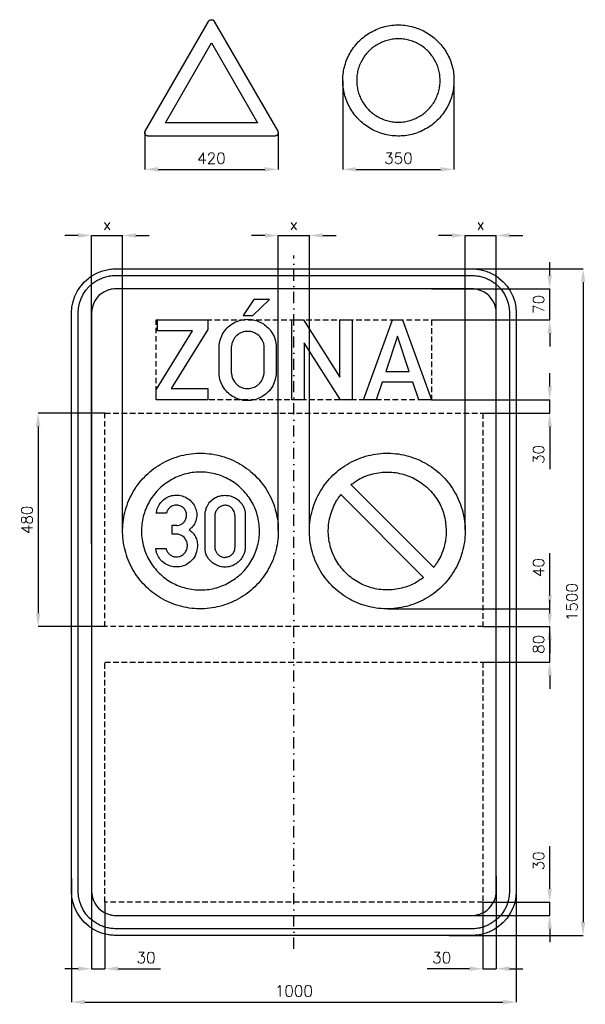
# Model space of a CAD drawing. Header units: millimetres. Extents: x -616 to 655, y -905 to 1311.
import ezdxf

# ---------------------------------------------------------------- set-up
doc = ezdxf.new("R2010")
doc.units = ezdxf.units.MM
doc.header["$LTSCALE"] = 5
doc.linetypes.add('ČERCHOVANÁX2', pattern=[2, 1, -0.5, 0, -0.5])
doc.linetypes.add('ČÁRKOVANÁX2', pattern=[1.5, 1, -0.5])
doc.layers.add('Kóty', color=2, linetype='Continuous')
doc.layers.add('Značka', color=7, linetype='Continuous')
doc.styles.get("Standard").update_dxf_attribs({"font": 'romand.shx', "height": 25})
doc.dimstyles.get("Standard").update_dxf_attribs({"dimtxt": 25, "dimasz": 30, "dimexe": 0.18, "dimexo": 0.0625, "dimgap": 12.5, "dimtad": 1, "dimdec": 0, "dimzin": 0, "dimdsep": 46, "dimtxsty": 'Standard', "dimcen": 0.09, "dimadec": 0, "dimazin": 0, "dimtfac": 1, "dimtdec": 0, "dimtofl": 0, "dimtmove": 0, "dimatfit": 3, "dimfxl": 1, "dimtolj": 1, "dimtzin": 0, "dimarcsym": 0})

# ---------------------------------------------------------------- blocks, each defined once
blk = doc.blocks.new('*D0')
at = {"layer": 'Defpoints', "color": 0, "transparency": 16777216}
for p in [(360, 1175), (110, 1173.1), (360, 973.8)]:
    blk.add_point(p, dxfattribs=at)
at = {"layer": 'Kóty', "color": 0, "lineweight": -2, "transparency": 16777216}
for p, q in [((360, 1175), (360, 973.6)), ((110, 1173), (110, 973.6)), ((140, 973.8), (330, 973.8))]:
    blk.add_line(p, q, dxfattribs=at)
at = {"layer": 'Kóty', "color": 0, "transparency": 16777216}
for points in [[(140, 978.8), (140, 968.8), (110, 973.8)], [(330, 978.8), (330, 968.8), (360, 973.8)]]:
    blk.add_solid(points, dxfattribs=at)
at = {"layer": 'Kóty', "color": 0, "transparency": 16777216, "insert": (235, 998.8), "char_height": 25, "attachment_point": 5}
blk.add_mtext('\\A1;350', dxfattribs=at)
blk = doc.blocks.new('*D1')
at = {"layer": 'Defpoints', "color": 0, "transparency": 16777216}
for p in [(-335.3, 1056.2), (-35.3, 1056.1), (-35.3, 973.8)]:
    blk.add_point(p, dxfattribs=at)
at = {"layer": 'Kóty', "color": 0, "lineweight": -2, "transparency": 16777216}
for p, q in [((-335.3, 1056.1), (-335.3, 973.6)), ((-35.3, 1056.1), (-35.3, 973.6)), ((-305.3, 973.8), (-65.3, 973.8))]:
    blk.add_line(p, q, dxfattribs=at)
at = {"layer": 'Kóty', "color": 0, "transparency": 16777216}
for points in [[(-305.3, 978.8), (-305.3, 968.8), (-335.3, 973.8)], [(-65.3, 978.8), (-65.3, 968.8), (-35.3, 973.8)]]:
    blk.add_solid(points, dxfattribs=at)
at = {"layer": 'Kóty', "color": 0, "transparency": 16777216, "insert": (-185.3, 998.8), "char_height": 25, "attachment_point": 5}
blk.add_mtext('\\A1;420', dxfattribs=at)
blk = doc.blocks.new('*D2')
at = {"layer": 'Defpoints', "color": 0, "transparency": 16777216}
for p in [(-455, 825), (-385, 159), (-455, 130.9)]:
    blk.add_point(p, dxfattribs=at)
at = {"layer": 'Kóty', "color": 0, "lineweight": -2, "transparency": 16777216}
for p, q in [((-485, 825), (-515, 825)), ((-455, 130.9), (-455, 825.2)), ((-385, 159.1), (-385, 825.2)), ((-355, 825), (-325, 825))]:
    blk.add_line(p, q, dxfattribs=at)
at = {"layer": 'Kóty', "color": 0, "transparency": 16777216}
for points in [[(-485, 830), (-485, 820), (-455, 825)], [(-355, 830), (-355, 820), (-385, 825)]]:
    blk.add_solid(points, dxfattribs=at)
at = {"layer": 'Kóty', "color": 0, "transparency": 16777216, "insert": (-420, 850), "char_height": 25, "attachment_point": 5}
blk.add_mtext('\\A1;x', dxfattribs=at)
blk = doc.blocks.new('*D3')
at = {"layer": 'Defpoints', "color": 0, "transparency": 16777216}
for p in [(35, 825), (-35, 161.7), (35, 162.3)]:
    blk.add_point(p, dxfattribs=at)
at = {"layer": 'Kóty', "color": 0, "lineweight": -2, "transparency": 16777216}
for p, q in [((-65, 825), (-95, 825)), ((-35, 161.8), (-35, 825.2)), ((35, 162.4), (35, 825.2)), ((65, 825), (95, 825))]:
    blk.add_line(p, q, dxfattribs=at)
at = {"layer": 'Kóty', "color": 0, "transparency": 16777216}
for points in [[(-65, 830), (-65, 820), (-35, 825)], [(65, 830), (65, 820), (35, 825)]]:
    blk.add_solid(points, dxfattribs=at)
at = {"layer": 'Kóty', "color": 0, "transparency": 16777216, "insert": (0, 850), "char_height": 25, "attachment_point": 5}
blk.add_mtext('\\A1;x', dxfattribs=at)
blk = doc.blocks.new('*D4')
at = {"layer": 'Defpoints', "color": 0, "transparency": 16777216}
for p in [(385, 825), (385, 162.3), (455, 137.6)]:
    blk.add_point(p, dxfattribs=at)
at = {"layer": 'Kóty', "color": 0, "lineweight": -2, "transparency": 16777216}
for p, q in [((355, 825), (325, 825)), ((385, 162.3), (385, 825.2)), ((455, 137.6), (455, 825.2)), ((485, 825), (515, 825))]:
    blk.add_line(p, q, dxfattribs=at)
at = {"layer": 'Kóty', "color": 0, "transparency": 16777216}
for points in [[(355, 830), (355, 820), (385, 825)], [(485, 830), (485, 820), (455, 825)]]:
    blk.add_solid(points, dxfattribs=at)
at = {"layer": 'Kóty', "color": 0, "transparency": 16777216, "insert": (420, 850), "char_height": 25, "attachment_point": 5}
blk.add_mtext('\\A1;x', dxfattribs=at)
blk = doc.blocks.new('*D5')
at = {"layer": 'Defpoints', "color": 0, "transparency": 16777216}
for p in [(348.9, 750), (348.9, -750), (650.2, -750)]:
    blk.add_point(p, dxfattribs=at)
at = {"layer": 'Kóty', "color": 0, "lineweight": -2, "transparency": 16777216}
for p, q in [((349, 750), (650.4, 750)), ((650.2, 720), (650.2, -720)), ((349, -750), (650.4, -750))]:
    blk.add_line(p, q, dxfattribs=at)
at = {"layer": 'Kóty', "color": 0, "transparency": 16777216}
for points in [[(645.2, 720), (655.2, 720), (650.2, 750)], [(645.2, -720), (655.2, -720), (650.2, -750)]]:
    blk.add_solid(points, dxfattribs=at)
at = {"layer": 'Kóty', "color": 0, "transparency": 16777216, "insert": (625.2, 0), "char_height": 25, "attachment_point": 5, "rotation": 90}
blk.add_mtext('\\A1;1500', dxfattribs=at)
blk = doc.blocks.new('*D6')
at = {"layer": 'Defpoints', "color": 0, "transparency": 16777216}
for p in [(309.6, 455), (425, 425), (575.2, 425)]:
    blk.add_point(p, dxfattribs=at)
at = {"layer": 'Kóty', "color": 0, "lineweight": -2, "transparency": 16777216}
for p, q in [((575.2, 485), (575.2, 515)), ((309.7, 455), (575.4, 455)), ((425.1, 425), (575.4, 425)), ((575.2, 395), (575.2, 299.5))]:
    blk.add_line(p, q, dxfattribs=at)
at = {"layer": 'Kóty', "color": 0, "transparency": 16777216}
for points in [[(570.2, 485), (580.2, 485), (575.2, 455)], [(570.2, 395), (580.2, 395), (575.2, 425)]]:
    blk.add_solid(points, dxfattribs=at)
at = {"layer": 'Kóty', "color": 0, "transparency": 16777216, "insert": (550.2, 332.3), "char_height": 25, "attachment_point": 5, "rotation": 90}
blk.add_mtext('\\A1;30', dxfattribs=at)
blk = doc.blocks.new('*D7')
at = {"layer": 'Defpoints', "color": 0, "transparency": 16777216}
for p in [(-425.002, 425), (-575, -55), (-425.002, -55)]:
    blk.add_point(p, dxfattribs=at)
at = {"layer": 'Kóty', "color": 0, "lineweight": -2, "transparency": 16777216}
for p, q in [((-425.0645, 425), (-575.18, 425)), ((-575, 395), (-575, -25)), ((-425.0645, -55), (-575.18, -55))]:
    blk.add_line(p, q, dxfattribs=at)
at = {"layer": 'Kóty', "color": 0, "transparency": 16777216}
for points in [[(-580, 395), (-570, 395), (-575, 425)], [(-580, -25), (-570, -25), (-575, -55)]]:
    blk.add_solid(points, dxfattribs=at)
at = {"layer": 'Kóty', "color": 0, "transparency": 16777216, "insert": (-600, 185), "char_height": 25, "attachment_point": 5, "rotation": 90}
blk.add_mtext('\\A1;480', dxfattribs=at)
blk = doc.blocks.new('*D8')
at = {"layer": 'Defpoints', "color": 0, "transparency": 16777216}
for p in [(424.998, -55), (575.18, -55), (424.998, -135)]:
    blk.add_point(p, dxfattribs=at)
at = {"layer": 'Kóty', "color": 0, "lineweight": -2, "transparency": 16777216}
for p, q in [((575.18, -25), (575.18, 5)), ((425.0605, -55), (575.36, -55)), ((425.0605, -135), (575.36, -135)), ((575.18, -165), (575.18, -195))]:
    blk.add_line(p, q, dxfattribs=at)
at = {"layer": 'Kóty', "color": 0, "transparency": 16777216}
for points in [[(570.18, -25), (580.18, -25), (575.18, -55)], [(570.18, -165), (580.18, -165), (575.18, -135)]]:
    blk.add_solid(points, dxfattribs=at)
at = {"layer": 'Kóty', "color": 0, "transparency": 16777216, "insert": (550.18, -95), "char_height": 25, "attachment_point": 5, "rotation": 90}
blk.add_mtext('\\A1;80', dxfattribs=at)
blk = doc.blocks.new('*D9')
at = {"layer": 'Defpoints', "color": 0, "transparency": 16777216}
for p in [(425, -675), (575.2, -675), (392.2, -705)]:
    blk.add_point(p, dxfattribs=at)
at = {"layer": 'Kóty', "color": 0, "lineweight": -2, "transparency": 16777216}
for p, q in [((575.2, -645), (575.2, -549.5)), ((425.1, -675), (575.4, -675)), ((392.2, -705), (575.4, -705)), ((575.2, -735), (575.2, -765))]:
    blk.add_line(p, q, dxfattribs=at)
at = {"layer": 'Kóty', "color": 0, "transparency": 16777216}
for points in [[(570.2, -645), (580.2, -645), (575.2, -675)], [(570.2, -735), (580.2, -735), (575.2, -705)]]:
    blk.add_solid(points, dxfattribs=at)
at = {"layer": 'Kóty', "color": 0, "transparency": 16777216, "insert": (550.2, -582.3), "char_height": 25, "attachment_point": 5, "rotation": 90}
blk.add_mtext('\\A1;30', dxfattribs=at)
blk = doc.blocks.new('*D10')
at = {"layer": 'Defpoints', "color": 0, "transparency": 16777216}
for p in [(309.63, 705), (575.18, 705), (309.63, 635)]:
    blk.add_point(p, dxfattribs=at)
at = {"layer": 'Kóty', "color": 0, "lineweight": -2, "transparency": 16777216}
for p, q in [((575.18, 735), (575.18, 765)), ((309.6925, 705), (575.36, 705)), ((309.6925, 635), (575.36, 635)), ((575.18, 605), (575.18, 575))]:
    blk.add_line(p, q, dxfattribs=at)
at = {"layer": 'Kóty', "color": 0, "transparency": 16777216}
for points in [[(570.18, 735), (580.18, 735), (575.18, 705)], [(570.18, 605), (580.18, 605), (575.18, 635)]]:
    blk.add_solid(points, dxfattribs=at)
at = {"layer": 'Kóty', "color": 0, "transparency": 16777216, "insert": (550.18, 670), "char_height": 25, "attachment_point": 5, "rotation": 90}
blk.add_mtext('\\A1;70', dxfattribs=at)
blk = doc.blocks.new('*D11')
at = {"layer": 'Defpoints', "color": 0, "transparency": 16777216}
for p in [(210.1, -15), (575.2, -15), (425.1, -55)]:
    blk.add_point(p, dxfattribs=at)
at = {"layer": 'Kóty', "color": 0, "lineweight": -2, "transparency": 16777216}
for p, q in [((575.2, 15), (575.2, 110.4)), ((210.2, -15), (575.4, -15)), ((425.1, -55), (575.4, -55)), ((575.2, -85), (575.2, -115))]:
    blk.add_line(p, q, dxfattribs=at)
at = {"layer": 'Kóty', "color": 0, "transparency": 16777216}
for points in [[(570.2, 15), (580.2, 15), (575.2, -15)], [(570.2, -85), (580.2, -85), (575.2, -55)]]:
    blk.add_solid(points, dxfattribs=at)
at = {"layer": 'Kóty', "color": 0, "transparency": 16777216, "insert": (550.2, 77.7), "char_height": 25, "attachment_point": 5, "rotation": 90}
blk.add_mtext('\\A1;40', dxfattribs=at)
blk = doc.blocks.new('*D12')
at = {"layer": 'Defpoints', "color": 0, "transparency": 16777216}
for p in [(-455, -631.7), (-425, -675), (-425, -825)]:
    blk.add_point(p, dxfattribs=at)
at = {"layer": 'Kóty', "color": 0, "lineweight": -2, "transparency": 16777216}
for p, q in [((-455, -631.7), (-455, -825.2)), ((-425, -675.1), (-425, -825.2)), ((-485, -825), (-515, -825)), ((-395, -825), (-299.5, -825))]:
    blk.add_line(p, q, dxfattribs=at)
at = {"layer": 'Kóty', "color": 0, "transparency": 16777216}
for points in [[(-485, -820), (-485, -830), (-455, -825)], [(-395, -820), (-395, -830), (-425, -825)]]:
    blk.add_solid(points, dxfattribs=at)
at = {"layer": 'Kóty', "color": 0, "transparency": 16777216, "insert": (-332.3, -800), "char_height": 25, "attachment_point": 5}
blk.add_mtext('\\A1;30', dxfattribs=at)
blk = doc.blocks.new('*D13')
at = {"layer": 'Defpoints', "color": 0, "transparency": 16777216}
for p in [(455, -616.5), (425, -675), (425, -825)]:
    blk.add_point(p, dxfattribs=at)
at = {"layer": 'Kóty', "color": 0, "lineweight": -2, "transparency": 16777216}
for p, q in [((455, -616.5), (455, -825.2)), ((425, -675.1), (425, -825.2)), ((395, -825), (299.5, -825)), ((485, -825), (515, -825))]:
    blk.add_line(p, q, dxfattribs=at)
at = {"layer": 'Kóty', "color": 0, "transparency": 16777216}
for points in [[(395, -820), (395, -830), (425, -825)], [(485, -820), (485, -830), (455, -825)]]:
    blk.add_solid(points, dxfattribs=at)
at = {"layer": 'Kóty', "color": 0, "transparency": 16777216, "insert": (332.3, -800), "char_height": 25, "attachment_point": 5}
blk.add_mtext('\\A1;30', dxfattribs=at)
blk = doc.blocks.new('*D14')
at = {"layer": 'Defpoints', "color": 0, "transparency": 16777216}
for p in [(-500, -622), (500, -622), (500, -900)]:
    blk.add_point(p, dxfattribs=at)
at = {"layer": 'Kóty', "color": 0, "lineweight": -2, "transparency": 16777216}
for p, q in [((-500, -622.1), (-500, -900.2)), ((500, -622.1), (500, -900.2)), ((-470, -900), (470, -900))]:
    blk.add_line(p, q, dxfattribs=at)
at = {"layer": 'Kóty', "color": 0, "transparency": 16777216}
for points in [[(-470, -895), (-470, -905), (-500, -900)], [(470, -895), (470, -905), (500, -900)]]:
    blk.add_solid(points, dxfattribs=at)
at = {"layer": 'Kóty', "color": 0, "transparency": 16777216, "insert": (0, -875), "char_height": 25, "attachment_point": 5}
blk.add_mtext('\\A1;1000', dxfattribs=at)

msp = doc.modelspace()

# ---------------------------------------------------------------- linework, layer by layer
at = {"layer": 'Kóty'}
for points in [[(-455, 825), (-384.3, 825)], [(-35, 825), (35.6, 825)], [(385.1, 825), (455, 825)], [(575.2, 635), (575.2, 705)], [(575.2, 425), (575.2, 455)], [(575.2, -135), (575.2, -55)], [(575.2, -705), (575.2, -675)], [(-455, -825), (-425, -825)], [(425, -825), (455, -825)]]:
    msp.add_lwpolyline(points, dxfattribs=at)
at = {"layer": 'Značka', "color": 1}
for points in [[(-42.8, 1048.8), (-327.9, 1048.8), (-328.2, 1048.8), (-328.6, 1048.8, -0.055813), (-330.2, 1049.1, -0.055956), (-331.6, 1049.8, -0.069573), (-333.2, 1050.9, -0.06979), (-334.3, 1052.5, -0.069473), (-335.1, 1054.3, -0.06778), (-335.3, 1056.2, -0.055922), (-335.2, 1057.8, -0.060906), (-334.7, 1059.3), (-334.5, 1059.6), (-334.3, 1060), (-191.8, 1306.8), (-191.6, 1307.2), (-191.4, 1307.5, -0.055828), (-190.4, 1308.7, -0.056007), (-189.1, 1309.6, -0.069592), (-187.3, 1310.3, -0.069755), (-185.3, 1310.6, -0.069442), (-183.4, 1310.3, -0.067764), (-181.6, 1309.6, -0.056022), (-180.3, 1308.7, -0.061146), (-179.3, 1307.5), (-179.1, 1307.2), (-178.9, 1306.8), (-36.3, 1060), (-36.2, 1059.6), (-36, 1059.3, -0.055634), (-35.5, 1057.8), (-35.3, 1056.2, -0.0696), (-35.6, 1054.3, -0.069839), (-36.3, 1052.5, -0.069564), (-37.5, 1050.9, -0.067726), (-39.1, 1049.8, -0.055903), (-40.5, 1049.1, -0.061107), (-42, 1048.8), (-42.4, 1048.8), (-42.8, 1048.8)], [(360, 1173.8), (360, 1172.9), (360, 1172.1, -0.032165), (358.7, 1155.8, -0.035724), (355.3, 1139.8, -0.036665), (349.9, 1124.4, -0.034753), (342.4, 1109.9, -0.034037), (333.2, 1096.3, -0.034452), (322.2, 1084.2, -0.034561), (309.8, 1073.6, -0.034425), (296.1, 1064.7, -0.034389), (281.3, 1057.6, -0.034418), (265.8, 1052.6, -0.034423), (249.7, 1049.6, -0.034416), (233.4, 1048.8, -0.034416), (217, 1050, -0.034417), (201.1, 1053.5, -0.034417), (185.6, 1058.9, -0.034417), (171.1, 1066.3, -0.034417), (157.6, 1075.6, -0.034417), (145.5, 1086.5, -0.034416), (134.8, 1098.9, -0.034417), (125.9, 1112.7, -0.034417), (118.8, 1127.4, -0.034417), (113.8, 1143, -0.034416), (110.8, 1159.1, -0.034417), (110, 1175.4, -0.034417), (111.2, 1191.7, -0.034418), (114.7, 1207.7, -0.034417), (120.1, 1223.1, -0.034418), (127.6, 1237.7, -0.034416), (136.8, 1251.2, -0.034415), (147.8, 1263.3, -0.034418), (160.2, 1274, -0.034416), (173.9, 1282.8, -0.034417), (188.7, 1289.9, -0.034417), (204.2, 1294.9, -0.034416), (220.3, 1298, -0.034417), (236.6, 1298.8, -0.034417), (252.9, 1297.5, -0.034416), (268.9, 1294.1, -0.034415), (284.4, 1288.7, -0.034418), (298.9, 1281.2, -0.034419), (312.4, 1272, -0.034403), (324.5, 1261, -0.034415), (335.2, 1248.6, -0.03449), (344.1, 1234.8, -0.034418), (351.1, 1220.1, -0.034075), (356.1, 1204.5, -0.03279), (359.1, 1189.3, -0.034265), (360, 1173.8)], [(328.7, 1173.8), (328.7, 1174.4), (328.7, 1175, 0.032167), (327.8, 1187.2, 0.035726), (325.2, 1199.2, 0.036665), (321.2, 1210.8, 0.034752), (315.6, 1221.7, 0.03404), (308.6, 1231.8, 0.034452), (300.4, 1240.9, 0.034558), (291.1, 1248.9, 0.034426), (280.8, 1255.6, 0.034389), (269.7, 1260.9, 0.034417), (258.1, 1264.6, 0.034425), (246, 1266.9, 0.034418), (233.8, 1267.5, 0.034418), (221.5, 1266.6, 0.034414), (209.5, 1264, 0.034417), (198, 1259.9, 0.034415), (187.1, 1254.3, 0.034419), (176.9, 1247.4, 0.034418), (167.8, 1239.2, 0.034417), (159.8, 1229.9, 0.034418), (153.2, 1219.6, 0.034417), (147.9, 1208.5, 0.034416), (144.1, 1196.8, 0.034416), (141.9, 1184.8, 0.034416), (141.3, 1172.5, 0.034417), (142.2, 1160.3, 0.034418), (144.8, 1148.3, 0.034416), (148.8, 1136.7, 0.034417), (154.4, 1125.8, 0.034417), (161.3, 1115.7, 0.034417), (169.6, 1106.6, 0.034416), (178.9, 1098.6, 0.034417), (189.2, 1092, 0.034417), (200.2, 1086.7, 0.034417), (211.9, 1082.9, 0.034416), (224, 1080.6, 0.034416), (236.2, 1080, 0.034417), (248.5, 1080.9, 0.034417), (260.4, 1083.5, 0.034416), (272, 1087.6, 0.034416), (282.9, 1093.2, 0.034419), (293.1, 1100.1, 0.034405), (302.1, 1108.3, 0.034416), (310.1, 1117.7, 0.034487), (316.8, 1128, 0.034418), (322.1, 1139, 0.034079), (325.9, 1150.7, 0.032793), (328.1, 1162.1, 0.034267), (328.7, 1173.8)], [(-35, 160), (-35, 158.9), (-35, 157.7, -0.032168), (-36.8, 134.9, -0.035723), (-41.6, 112.5, -0.036666), (-49.1, 90.9, -0.034752), (-59.6, 70.5, -0.034037), (-72.5, 51.6, -0.034453), (-87.9, 34.6, -0.034562), (-105.2, 19.7, -0.034427), (-124.5, 7.3, -0.034388), (-145.1, -2.6, -0.034415), (-166.9, -9.6, -0.034422), (-189.4, -13.9, -0.034418), (-212.3, -15, -0.034419), (-235.1, -13.3, -0.034417), (-257.5, -8.4, -0.034418), (-279.1, -0.9, -0.034417), (-299.5, 9.6, -0.034416), (-318.4, 22.5, -0.034414), (-335.4, 37.9, -0.034415), (-350.3, 55.2, -0.034417), (-362.7, 74.5, -0.034417), (-372.6, 95.1, -0.034417), (-379.6, 116.9, -0.034417), (-383.9, 139.4, -0.034416), (-385, 162.3, -0.034417), (-383.3, 185.1, -0.034417), (-378.4, 207.5, -0.034417), (-370.9, 229.1, -0.034417), (-360.4, 249.5, -0.034417), (-347.5, 268.4, -0.034422), (-332.1, 285.3, -0.034415), (-314.8, 300.3, -0.034417), (-295.5, 312.7, -0.034418), (-274.9, 322.6, -0.034422), (-253.1, 329.6, -0.034422), (-230.6, 333.9, -0.034413), (-207.7, 335, -0.034424), (-184.9, 333.3, -0.034416), (-162.5, 328.4, -0.034417), (-140.9, 320.9, -0.034412), (-120.5, 310.4, -0.034417), (-101.6, 297.5, -0.034407), (-84.6, 282.1, -0.034415), (-69.7, 264.8, -0.034487), (-57.3, 245.5, -0.034418), (-47.4, 224.9, -0.034077), (-40.4, 203.1, -0.03279), (-36.2, 181.7, -0.034265), (-35, 160)], [(385, 160), (385, 158.9), (385, 157.7, -0.032166), (383.3, 134.9, -0.035721), (378.4, 112.5, -0.036666), (370.9, 90.9, -0.034754), (360.4, 70.5, -0.034042), (347.5, 51.6, -0.034449), (332.1, 34.6, -0.03456), (314.8, 19.7, -0.034427), (295.5, 7.3, -0.03439), (274.9, -2.6, -0.034418), (253.1, -9.6, -0.034424), (230.6, -13.9, -0.034415), (207.7, -15, -0.034418), (184.9, -13.3, -0.034417), (162.5, -8.4, -0.034416), (140.9, -0.9, -0.034417), (120.5, 9.6, -0.03442), (101.6, 22.5, -0.034418), (84.6, 37.9, -0.034418), (69.7, 55.2, -0.034416), (57.3, 74.5, -0.034412), (47.4, 95.1, -0.034417), (40.4, 116.9, -0.034417), (36.1, 139.4, -0.034416), (35, 162.3, -0.034418), (36.7, 185.1, -0.034417), (41.6, 207.5, -0.034415), (49.1, 229.1, -0.034415), (59.6, 249.5, -0.03442), (72.5, 268.4, -0.034419), (87.9, 285.4, -0.034422), (105.2, 300.3, -0.03442), (124.5, 312.7, -0.034419), (145.1, 322.6, -0.034414), (166.9, 329.6, -0.034414), (189.4, 333.9, -0.034416), (212.3, 335, -0.034415), (235.1, 333.3, -0.034413), (257.5, 328.4, -0.034419), (279.1, 320.9, -0.034416), (299.5, 310.4, -0.034413), (318.4, 297.5, -0.034405), (335.4, 282.1, -0.034415), (350.3, 264.8, -0.034489), (362.7, 245.5, -0.034416), (372.6, 224.9, -0.034077), (379.6, 203.1, -0.03279), (383.8, 181.7, -0.034262), (385, 160)], [(-77.4, 160), (-77.4, 160.9), (-77.4, 161.7, 0.032169), (-78.8, 179, 0.035723), (-82.4, 196, 0.036665), (-88.1, 212.4, 0.034755), (-96.1, 227.8, 0.034039), (-105.8, 242.1, 0.034452), (-117.5, 255, 0.034562), (-130.6, 266.3, 0.034425), (-145.2, 275.7, 0.034384), (-160.9, 283.2, 0.034413), (-177.4, 288.5, 0.034417), (-194.4, 291.7, 0.034417), (-211.7, 292.6, 0.034413), (-229, 291.3, 0.034408), (-246, 287.6, 0.034414), (-262.4, 281.9, 0.034424), (-277.8, 273.9, 0.034419), (-292.1, 264.2, 0.034419), (-305, 252.5, 0.034418), (-316.3, 239.4, 0.034417), (-325.7, 224.8, 0.034415), (-333.2, 209.1, 0.034417), (-338.5, 192.6, 0.034417), (-341.7, 175.6, 0.034417), (-342.6, 158.3, 0.034417), (-341.3, 141, 0.034417), (-337.6, 124, 0.034418), (-331.9, 107.6, 0.034415), (-323.9, 92.2, 0.034417), (-314.2, 77.9, 0.034415), (-302.5, 65, 0.034418), (-289.4, 53.7, 0.034416), (-274.8, 44.3, 0.03442), (-259.1, 36.8, 0.034419), (-242.6, 31.5, 0.034414), (-225.6, 28.3, 0.034418), (-208.3, 27.4, 0.034417), (-191, 28.7, 0.034417), (-174, 32.4, 0.034413), (-157.6, 38.1, 0.034417), (-142.2, 46.1, 0.034416), (-127.9, 55.8, 0.034409), (-115, 67.5, 0.034417), (-103.7, 80.6, 0.034485), (-94.3, 95.2, 0.034416), (-86.8, 110.8, 0.034076), (-81.5, 127.4, 0.03279), (-78.4, 143.6, 0.034265), (-77.4, 160)]]:
    msp.add_lwpolyline(points, format="xyb", dxfattribs=at)
msp.add_lwpolyline([(-288.9, 1078.7), (-185.3, 1258.2), (-81.7, 1078.7), (-288.9, 1078.7)], dxfattribs=at)
at = {"layer": 'Značka', "color": 6, "linetype": 'ČERCHOVANÁX2', "ltscale": 5}
msp.add_lwpolyline([(0, -780), (0, 780)], dxfattribs=at)
msp.add_lwpolyline([(0, -780), (0, 780)], dxfattribs=at)
at = {"layer": 'Značka', "color": 3}
for points in [[(-400, -750), (-400.4, -750), (-400.8, -750, -0.032183), (-413.7, -749.1, -0.035439), (-426.4, -746.5, -0.036257), (-438.7, -742.3, -0.03443), (-450.2, -736.5, -0.033714), (-461, -729.3), (-470.7, -720.7), (-479.3, -711), (-486.5, -700.2), (-492.3, -688.7), (-496.4, -676.4), (-499.1, -663.7), (-500, -650.8), (-500, -650.4), (-500, -650), (-500, 650), (-500, 650.4), (-500, 650.8), (-499.1, 663.7), (-496.4, 676.4), (-492.3, 688.7), (-486.5, 700.2), (-479.3, 711), (-470.7, 720.7), (-461, 729.3, -0.034225), (-450.2, 736.5, -0.034051), (-438.6, 742.3, -0.033415), (-426.4, 746.5, -0.034124), (-413.7, 749.1, -0.036744), (-400.8, 750), (-400.4, 750), (-400, 750), (400, 750), (400.4, 750), (400.8, 750, -0.032178), (413.7, 749.1, -0.035432), (426.4, 746.5, -0.036261), (438.7, 742.3, -0.034399), (450.2, 736.5, -0.033787), (461, 729.3), (470.7, 720.7), (479.3, 711), (486.5, 700.2), (492.3, 688.6), (496.5, 676.4), (499.1, 663.7), (500, 650.8), (500, 650.4), (500, 650), (500, -650), (500, -650.4), (500, -650.8), (499.1, -663.7), (496.5, -676.4), (492.3, -688.7), (486.5, -700.2), (479.3, -711), (470.7, -720.7), (461, -729.3), (450.2, -736.5, -0.034044), (438.7, -742.3, -0.033376), (426.4, -746.5, -0.034135), (413.7, -749.1, -0.036747), (400.8, -750), (400.4, -750), (400, -750), (-400, -750)], [(-400, -735), (-400.3, -735), (-400.7, -735, -0.03218), (-411.6, -734.2, -0.035444), (-422.4, -732, -0.03627), (-432.9, -728.5, -0.034415), (-442.7, -723.5), (-451.8, -717.4), (-460.1, -710.1), (-467.4, -701.9), (-473.5, -692.7), (-478.4, -682.9), (-482, -672.4), (-484.3, -661.6), (-485, -650.7), (-485, -650.3), (-485, -650), (-485, 650), (-485, 650.3), (-485, 650.7), (-484.2, 661.6), (-482, 672.4), (-478.5, 682.9), (-473.5, 692.7), (-467.4, 701.9), (-460.1, 710.1), (-451.8, 717.4), (-442.7, 723.5, -0.034057), (-432.8, 728.4, -0.0334), (-422.4, 732, -0.034125), (-411.6, 734.3, -0.036744), (-400.7, 735), (-400.3, 735), (-400, 735), (400, 735), (400.3, 735), (400.7, 735, -0.032167), (411.7, 734.2, -0.03544), (422.4, 732, -0.036252), (432.9, 728.5, -0.034463), (442.7, 723.5), (451.9, 717.4), (460.1, 710.1), (467.4, 701.9), (473.5, 692.7), (478.4, 682.9), (482, 672.4), (484.3, 661.6), (485, 650.7), (485, 650.3), (485, 650), (485, -650), (485, -650.3), (485, -650.7), (484.2, -661.6), (482, -672.4), (478.5, -682.9), (473.5, -692.7), (467.4, -701.9), (460.1, -710.1), (451.9, -717.4), (442.7, -723.5), (432.9, -728.4, -0.033391), (422.4, -732, -0.034128), (411.6, -734.3, -0.036747), (400.7, -735), (400.3, -735), (400, -735), (-400, -735)], [(-400, -705), (400, -705), (400.2, -705), (400.4, -705, 0.032183), (407.5, -704.5, 0.035436), (414.5, -703.1, 0.036251), (421.3, -700.8), (427.6, -697.6), (433.6, -693.6), (438.9, -688.9), (443.6, -683.6), (447.6, -677.6), (450.8, -671.3), (453.1, -664.5), (454.5, -657.5), (455, -650.4), (455, -650.2), (455, -650), (455, 650), (455, 650.2), (455, 650.4), (454.5, 657.5), (453.1, 664.5), (450.8, 671.3), (447.6, 677.6), (443.6, 683.5), (438.9, 688.9), (433.6, 693.6), (427.6, 697.6), (421.3, 700.8), (414.5, 703, 0.034117), (407.5, 704.5, 0.036755), (400.4, 705), (400.2, 705), (400, 705), (-400, 705), (-400.2, 705), (-400.4, 705, 0.032168), (-407.5, 704.5, 0.035417), (-414.5, 703, 0.036231), (-421.3, 700.8), (-427.6, 697.6), (-433.5, 693.6), (-438.9, 688.9), (-443.6, 683.5), (-447.6, 677.6), (-450.7, 671.3), (-453, 664.5), (-454.5, 657.5), (-455, 650.4), (-455, 650.2), (-455, 650), (-455, -650), (-455, -650.2), (-455, -650.4), (-454.5, -657.5), (-453, -664.5), (-450.8, -671.3), (-447.6, -677.6), (-443.6, -683.6), (-438.9, -688.9), (-433.5, -693.6), (-427.6, -697.6), (-421.3, -700.7), (-414.5, -703.1, 0.03412), (-407.5, -704.5, 0.036746), (-400.4, -705), (-400.2, -705), (-400, -705)], [(-168.1, 573.9), (-168.1, 575.4), (-168, 576.8), (-167, 584.3), (-165, 591.7, -0.066282), (-158.1, 606.6, -0.068462), (-147.5, 619.1, -0.061797), (-135.8, 627.9, -0.059915), (-122.3, 633.5, -0.057332), (-108.5, 636.2, -0.05758), (-94.4, 635.6, -0.056917), (-80.9, 632.2, -0.057485), (-68.5, 625.9, -0.055414), (-58, 617.4, -0.053465), (-49.6, 606.9), (-44.6, 597.8), (-41.4, 588), (-40.4, 582.7), (-39.7, 577.3), (-39.6, 576.4), (-39.5, 575.5), (-39.5, 515.2), (-39.7, 513.8), (-39.8, 512.5), (-41.8, 501.3), (-45.5, 490.6, -0.078776), (-55.1, 475.5, -0.073085), (-68.8, 463.9, -0.060158), (-81.9, 457.3, -0.059857), (-96.1, 453.9, -0.071113), (-113.8, 454, -0.074184), (-130.7, 459.2, -0.066035), (-144, 467.3, -0.061686), (-154.9, 478.5), (-161.2, 488.1), (-165.4, 498.7), (-166.9, 505.7), (-167.8, 512.9), (-168, 514.5), (-168.1, 516.2), (-168.1, 573.9)], [(-140.7, 573.7), (-140.7, 516.2), (-140.6, 515.1), (-140.6, 514), (-139.6, 508.3), (-137.7, 502.9), (-133.5, 495.4), (-127.6, 489.2, 0.059369), (-120.7, 484.5, 0.064319), (-112.9, 481.5, 0.050523), (-106.4, 480.6, 0.044541), (-99.8, 480.9, 0.073908), (-88.8, 483.8, 0.08506), (-79.2, 490, 0.073696), (-72.8, 497.4), (-68.7, 506.2), (-67.4, 510.6), (-66.8, 515.2), (-66.8, 515.8), (-66.8, 516.3), (-66.8, 573.6), (-66.8, 574.6), (-66.8, 575.7), (-67.8, 581.9), (-70.2, 587.9, 0.076869), (-76.9, 597.6, 0.08378), (-86.2, 604.7, 0.069907), (-94.8, 608.1, 0.066653), (-104.1, 609.2, 0.088516), (-116.9, 606.9, 0.098091), (-127.9, 600.3, 0.062903), (-133.4, 594.4), (-137.4, 587.3), (-139.5, 581.6), (-140.6, 575.8), (-140.7, 574.8), (-140.7, 573.7)], [(-287.5, 120.3), (-286.9, 118.4, 0.016104), (-286.2, 116.6, 0.066967), (-283, 111.1, 0.067356), (-278.5, 106.7, 0.079624), (-272, 103, 0.083511), (-264.8, 101.6, 0.078733), (-258, 102.3, 0.077298), (-251.7, 105, 0.094866), (-245.1, 110.9, 0.087406), (-241, 118.7, 0.097389), (-239.4, 128.7, 0.104446), (-241.9, 138.4, 0.094864), (-247, 145.8, 0.095657), (-254.4, 150.7, 0.045598), (-258.3, 152.1, 0.043319), (-262.3, 152.8), (-263.2, 152.8), (-264.1, 152.9), (-273.9, 152.9), (-273.9, 172.8), (-263.7, 172.8), (-262.9, 172.7), (-262, 172.7, 0.089496), (-255.8, 174, 0.078176), (-250.1, 177.3, 0.098558), (-244.4, 183.7, 0.099796), (-241.6, 191.8, 0.096871), (-241.6, 200.2, 0.098699), (-244.9, 207.8, 0.100559), (-250.7, 214, 0.097627), (-258.5, 217.4, 0.10601), (-267.7, 217.9, 0.108978), (-276.4, 214.5, 0.096321), (-282.5, 208.9, 0.100256), (-285.9, 201.6), (-286.2, 200.7), (-286.4, 199.8), (-309.4, 199.8, -0.004895), (-308.8, 203.2, -0.014654), (-308, 206.6, -0.070911), (-303, 218.7, -0.076587), (-294.8, 228.8, -0.078961), (-284.1, 236.3, -0.076377), (-271.6, 240.2, -0.077794), (-258.1, 240.5, -0.077965), (-245.2, 236.7, -0.081008), (-233.3, 229.1, -0.080995), (-224.5, 218.1, -0.076304), (-219.6, 206.4, -0.079823), (-218.5, 193.7, -0.092081), (-221.9, 179.2, -0.105091), (-230.3, 167.2, -0.020573), (-232.8, 165), (-235.4, 162.9), (-233, 161.1), (-230.6, 159.2, -0.058054), (-224.6, 152.6, -0.058893), (-220.2, 144.8, -0.074881), (-217.2, 133.5, -0.064095), (-217.3, 121.6, -0.08941), (-222.3, 104.5, -0.101886), (-233.2, 90.6, -0.087336), (-245.4, 82.7, -0.080968), (-259.7, 79.3, -0.079646), (-274.2, 80, -0.082662), (-287.6, 85.3, -0.076827), (-298.2, 93.6, -0.076583), (-305.8, 104.6, -0.041094), (-308.5, 111.1, -0.040367), (-310.1, 117.9), (-310.3, 119.1), (-310.5, 120.3), (-287.5, 120.3)], [(-199.8, 193.5), (-199.8, 194.9, -0.005954), (-199.8, 196.3, -0.049024), (-198.7, 205, -0.049992), (-196, 213.4, -0.079541), (-188.7, 225.4, -0.089088), (-177.9, 234.3, -0.0598), (-169.7, 238.1, -0.052014), (-160.8, 240, -0.062022), (-149.2, 240, -0.064503), (-138, 237.2, -0.055436), (-129.4, 232.8, -0.05549), (-121.9, 226.7, -0.051109), (-116.4, 220.1, -0.054898), (-112.4, 212.5, -0.045231), (-110.4, 205.9, -0.045978), (-109.5, 199.2, -0.012304), (-109.5, 196.8, -0.004095), (-109.5, 194.4), (-109.5, 125.1, -0.002312), (-109.5, 123.7, -0.006894), (-109.5, 122.2, -0.051778), (-110.6, 114, -0.049695), (-113.3, 106.1, -0.066796), (-119.3, 96.1, -0.065912), (-127.6, 88.1, -0.061095), (-136.6, 82.6, -0.064148), (-146.6, 79.5, -0.06966), (-158.1, 78.9, -0.067455), (-169.4, 81.4, -0.05681), (-178.5, 85.7, -0.04959), (-186.5, 91.9, -0.048054), (-192.5, 98.4, -0.065881), (-196.9, 106.1, -0.05477), (-199, 113.1, -0.042366), (-199.8, 120.3, -0.00925), (-199.8, 122.7, -0.003101), (-199.8, 125.1), (-199.8, 193.5)], [(-177.9, 193.5), (-177.9, 125.1, 0.003229), (-177.9, 124.1, 0.009654), (-177.9, 123.2, 0.073873), (-176.8, 117.3, 0.059524), (-174.1, 111.8, 0.070727), (-169.6, 106.1, 0.094582), (-163.7, 102.3, 0.108407), (-155.7, 100.7, 0.087559), (-147.5, 102.3, 0.078166), (-141.1, 105.7, 0.088162), (-136.1, 110.8, 0.06177), (-133.8, 115.2, 0.061179), (-132.6, 119.9, 0.025172), (-132.4, 122.5, 0.008372), (-132.3, 125.1), (-132.3, 193.5, 0.005491), (-132.5, 195.7, 0.016499), (-132.7, 198, 0.058316), (-134.2, 203.6, 0.064727), (-137.1, 208.7, 0.08809), (-142.5, 214.1, 0.097897), (-149.4, 217.2, 0.099837), (-157.2, 217.7, 0.088262), (-164.6, 215.3, 0.074152), (-170.1, 211.6, 0.075674), (-174.2, 206.5, 0.0526), (-176.3, 202.2, 0.046077), (-177.4, 197.6, 0.014325), (-177.7, 195.5, 0.004768), (-177.9, 193.5)]]:
    msp.add_lwpolyline(points, format="xyb", dxfattribs=at)
for points in [[(-113.9, 645.3), (-92.2, 645.3), (-54.6, 680.7), (-90, 680.7), (-113.9, 645.3)], [(-309.6, 455), (-309.6, 477.6), (-227.6, 610.6), (-306.4, 610.6), (-306.4, 635), (-193.7, 635), (-193.7, 613.8), (-275.7, 480.8), (-193.7, 480.8), (-193.7, 455), (-309.6, 455)], [(-4.3, 455), (-4.3, 635), (21.6, 635), (103.3, 506.5), (103.3, 635), (130.9, 635), (130.7, 455), (104.9, 455), (22.9, 583.3), (22.9, 455), (-4.3, 455)], [(156.4, 455), (221.6, 635), (244.4, 635), (309.6, 455), (280.7, 455), (267.3, 495.2), (198.4, 495.2), (185.2, 455), (156.4, 455)], [(259.4, 519.1), (233, 598.2), (206.6, 519.1), (259.4, 519.1)]]:
    msp.add_lwpolyline(points, dxfattribs=at)
at = {"layer": 'Značka', "color": 6, "linetype": 'ČÁRKOVANÁX2', "ltscale": 2.5}
for points in [[(-309.6, 455), (-309.6, 635), (309.6, 635), (309.6, 455), (-309.6, 455)], [(-425, -55), (-425, 425), (425, 425), (425, -55), (-425, -55)], [(-425, -675), (-425, -135), (425, -135), (425, -675), (-425, -675)]]:
    msp.add_lwpolyline(points, dxfattribs=at)
at = {"layer": 'Značka', "color": 5}
for points in [[(314.4, 78.1), (128.2, 264.3, -0.005737), (136.6, 270.2, -0.017264), (145.2, 275.7, -0.037248), (160.8, 283.2, -0.034612), (177.4, 288.5, -0.033867), (194.4, 291.7, -0.034444), (211.7, 292.6, -0.034556), (229, 291.3, -0.034435), (246, 287.6, -0.034397), (262.4, 281.9, -0.034343), (277.8, 273.9, -0.034413), (292.1, 264.2, -0.03482), (305, 252.5, -0.034399), (316.2, 239.4, -0.032727), (325.7, 224.8, -0.034583), (333.3, 209.2, -0.040946), (338.5, 192.6, -0.031755), (341.2, 176.5, -0.010465), (342.6, 160), (342.6, 159.1), (342.6, 158.3, -0.033012), (341.2, 141, -0.034394), (337.6, 124, -0.036419), (332, 107.6, -0.039591), (323.9, 92.2, -0.015318), (319.3, 85.1, -0.005093), (314.4, 78.1)], [(291.8, 55.7, -0.005731), (283.4, 49.8, -0.017272), (274.8, 44.3, -0.037237), (259.2, 36.8, -0.03462), (242.6, 31.5, -0.033872), (225.6, 28.3, -0.034447), (208.3, 27.4, -0.034554), (191, 28.7, -0.034413), (174, 32.4, -0.034391), (157.6, 38.1, -0.034418), (142.2, 46.1, -0.034416), (127.9, 55.8, -0.034417), (115, 67.5, -0.03442), (103.7, 80.6, -0.034427), (94.3, 95.2, -0.034415), (86.8, 110.8, -0.034357), (81.5, 127.4, -0.034417), (78.3, 144.4, -0.034714), (77.4, 161.7, -0.034402), (78.7, 179, -0.033161), (82.4, 196, -0.03454), (88.1, 212.4, -0.039196), (96, 227.8, -0.015446), (100.7, 234.9, -0.005138), (105.6, 241.9), (291.8, 55.7)]]:
    msp.add_lwpolyline(points, format="xyb", dxfattribs=at)

# ---------------------------------------------------------------- dimensions: what is measured, and where the dimension line sits
at = {"layer": 'Kóty'}
for base, p1, p2, text, picture, middle in [((360, 973.8), (110, 1173.1), (360, 1175), '350', '*D0', (235, 998.8)), ((-35.3, 973.8), (-335.3, 1056.2), (-35.3, 1056.1), '420', '*D1', (-185.3, 998.8)), ((-455, 825), (-385, 159), (-455, 130.9), 'x', '*D2', (-420, 850)), ((35, 825), (-35, 161.7), (35, 162.3), 'x', '*D3', (0, 850)), ((385, 825), (455, 137.6), (385, 162.3), 'x', '*D4', (420, 850))]:
    dim = msp.add_linear_dim(base=base, p1=p1, p2=p2, text=text, dimstyle='Standard', dxfattribs=at)
    dim.commit()
    dim.dimension.update_dxf_attribs({"geometry": picture, "text_midpoint": middle})
for base, p1, p2, picture, middle in [((575.2, 705), (309.6, 635), (309.6, 705), '*D10', (550.2, 670)), ((650.2, -750), (348.9, 750), (348.9, -750), '*D5', (625.2, 0)), ((575.2, 425), (309.6, 455), (425, 425), '*D6', (550.2, 332.3)), ((-575, -55), (-425, 425), (-425, -55), '*D7', (-600, 185)), ((575.2, -15), (425.1, -55), (210.1, -15), '*D11', (550.2, 77.7)), ((575.2, -55), (425, -135), (425, -55), '*D8', (550.2, -95)), ((575.2, -675), (392.2, -705), (425, -675), '*D9', (550.2, -582.3))]:
    dim = msp.add_linear_dim(base=base, p1=p1, p2=p2, angle=90, dimstyle='Standard', dxfattribs=at)
    dim.commit()
    dim.dimension.update_dxf_attribs({"geometry": picture, "text_midpoint": middle})
for base, p1, p2, picture, middle in [((425, -825), (455, -616.5), (425, -675), '*D13', (332.3, -800)), ((-425, -825), (-455, -631.7), (-425, -675), '*D12', (-332.3, -800)), ((500, -900), (-500, -622), (500, -622), '*D14', (0, -875))]:
    dim = msp.add_linear_dim(base=base, p1=p1, p2=p2, dimstyle='Standard', dxfattribs=at)
    dim.commit()
    dim.dimension.update_dxf_attribs({"geometry": picture, "text_midpoint": middle})

doc.saveas('drawing.dxf')
